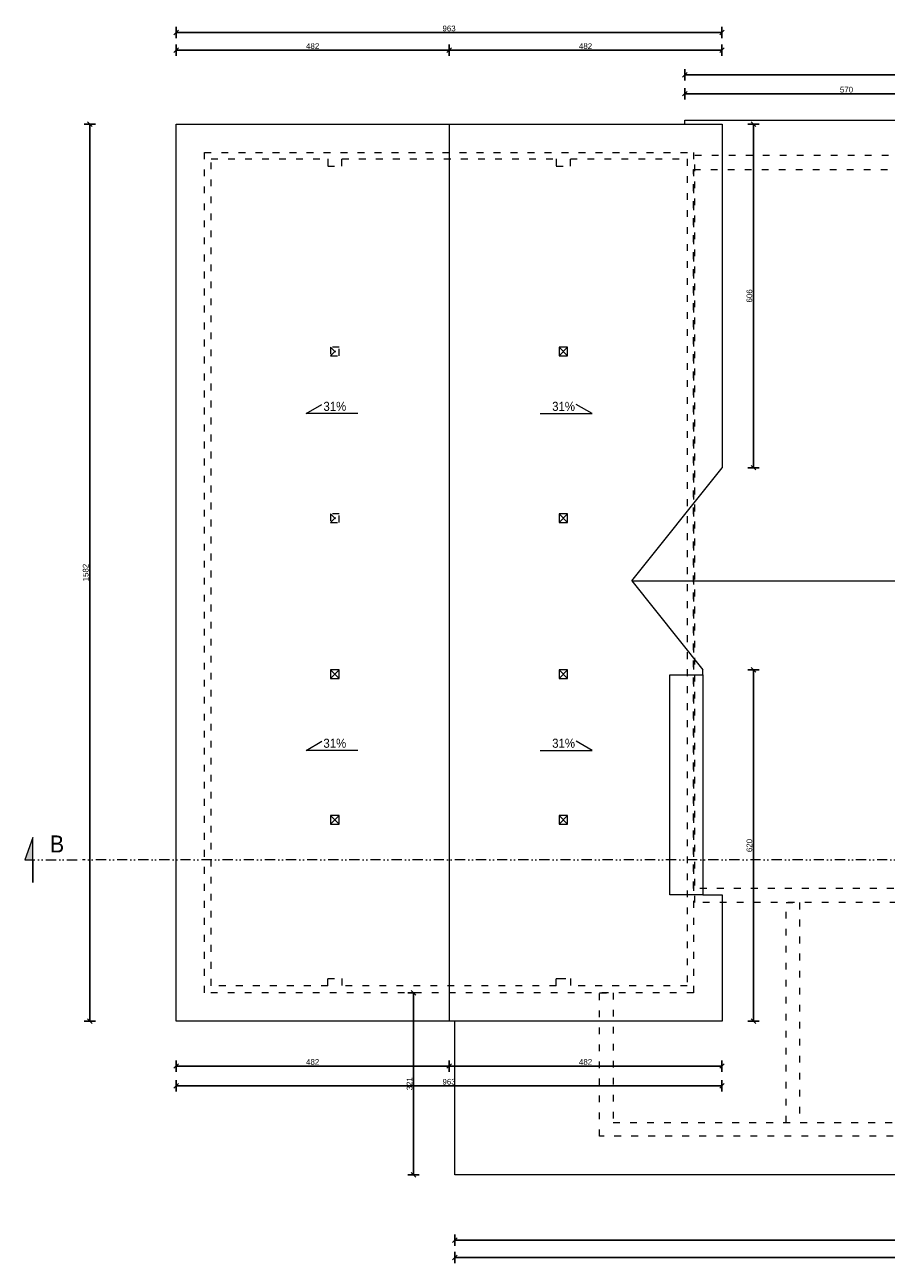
# Model space of a CAD drawing. Header units: millimetres. Extents: x -2720 to 125583, y -8970 to 34912.
# Tile 80 of 105: x 26742 to 28262, y 17685 to 19869. Entities that reach past the tile are written whole.
import ezdxf
from ezdxf.enums import TextEntityAlignment as Align

# ---------------------------------------------------------------- set-up
doc = ezdxf.new("R2010")
doc.units = ezdxf.units.MM
doc.linetypes.add('1KS_2KP-50', pattern=[37.05, 12, 6, -6.35, 0, -6.35, 0, -6.35])
doc.linetypes.add('ACAD_ISO03W100', pattern=[30, 12, -18])
for name, color, linetype, lineweight in [('A_LINIA PRZEKROJOWA', 223, '1KS_2KP-50', 15), ('A_OPISY', 40, 'Continuous', 9), ('A_WIDOK', 141, 'Continuous', 13), ('A_WYMIAROWANIE', 7, 'Continuous', 9)]:
    doc.layers.add(name, color=color, linetype=linetype, lineweight=lineweight)
doc.layers.add('A_WIDOK 2PLAN', color=7, linetype='Continuous', lineweight=9, true_color=0x666666)
doc.styles.add('ARIAL', font='arial.ttf')
doc.styles.add('DEMIURG_100_etykiety', font='arial.ttf', dxfattribs={"width": 0.9, "height": 30})
doc.styles.add('MPP_opisy_1-100', font='romans.shx', dxfattribs={"width": 0.6, "height": 25})
doc.styles.get("Standard").update_dxf_attribs({"font": 'arial.ttf'})
doc.dimstyles.new('1 do 100', dxfattribs={"dimtxt": 10, "dimasz": 8, "dimexe": 10, "dimexo": 10, "dimgap": 2, "dimtad": 1, "dimdec": 0, "dimtxsty": 'Standard', "dimblk": 'OBLIQUE', "dimcen": 2.5, "dimadec": 0, "dimazin": 0, "dimtfac": 1, "dimtdec": 0, "dimtmove": 0, "dimatfit": 3, "dimldrblk": 'OBLIQUE', "dimfxl": 10, "dimfxlon": 1, "dimarcsym": 0})

# ---------------------------------------------------------------- blocks, each defined once
blk = doc.blocks.new('mpp_pochylnia1')
at = {"layer": 'A_OPISY'}
blk.add_lwpolyline([(82.5, 0), (-9.2, 0), (18.8, 16.2)], dxfattribs=at)
blk.add_lwpolyline([(82.5, 0), (-9.2, 0), (18.8, 16.2)], dxfattribs=at)
at = {"layer": 'A_OPISY', "style": 'MPP_opisy_1-100', "width": 0.6}
blk.add_attdef('%', (23.4, 4.7), '', height=25, dxfattribs=at)
blk = doc.blocks.new('_Oblique')
at = {"color": 0, "linetype": 'ByBlock', "lineweight": -2}
blk.add_line((-0.5, -0.5), (0.5, 0.5), dxfattribs=at)
blk = doc.blocks.new('*D188')
at = {"layer": 'A_WYMIAROWANIE', "color": 0, "lineweight": -2, "ltscale": 2, "transparency": 16777216}
for p, q in [((27009.2, 19814.1), (27009.2, 19834.1)), ((27490.7, 19814.1), (27490.7, 19834.1)), ((27009.2, 19824.1), (27490.7, 19824.1))]:
    blk.add_line(p, q, dxfattribs=at)
at = {"layer": 'Defpoints', "color": 0, "ltscale": 2, "transparency": 16777216}
for p in [(27490.7, 19824.1), (27009.2, 19567), (27490.7, 19567)]:
    blk.add_point(p, dxfattribs=at)
at = {"layer": 'A_WYMIAROWANIE', "color": 0, "lineweight": -2, "ltscale": 2, "transparency": 16777216, "xscale": 8, "yscale": 8, "zscale": 8, "rotation": 180}
blk.add_blockref('_Oblique', (27009.2, 19824.1), dxfattribs=at)
at = {"layer": 'A_WYMIAROWANIE', "color": 0, "lineweight": -2, "ltscale": 2, "transparency": 16777216, "xscale": 8, "yscale": 8, "zscale": 8}
blk.add_blockref('_Oblique', (27490.7, 19824.1), dxfattribs=at)
at = {"layer": 'A_WYMIAROWANIE', "color": 0, "ltscale": 2, "transparency": 16777216, "insert": (27250, 19831.2), "char_height": 10, "attachment_point": 5}
blk.add_mtext('482', dxfattribs=at)
blk = doc.blocks.new('*D189')
at = {"layer": 'A_WYMIAROWANIE', "color": 0, "lineweight": -2, "ltscale": 2, "transparency": 16777216}
for p, q in [((27490.7, 19814.1), (27490.7, 19834.1)), ((27972.2, 19814.1), (27972.2, 19834.1)), ((27490.7, 19824.1), (27972.2, 19824.1))]:
    blk.add_line(p, q, dxfattribs=at)
at = {"layer": 'Defpoints', "color": 0, "ltscale": 2, "transparency": 16777216}
for p in [(27972.2, 19824.1), (27972.2, 19613.7), (27490.7, 19567)]:
    blk.add_point(p, dxfattribs=at)
at = {"layer": 'A_WYMIAROWANIE', "color": 0, "lineweight": -2, "ltscale": 2, "transparency": 16777216, "xscale": 8, "yscale": 8, "zscale": 8, "rotation": 180}
blk.add_blockref('_Oblique', (27490.7, 19824.1), dxfattribs=at)
at = {"layer": 'A_WYMIAROWANIE', "color": 0, "lineweight": -2, "ltscale": 2, "transparency": 16777216, "xscale": 8, "yscale": 8, "zscale": 8}
blk.add_blockref('_Oblique', (27972.2, 19824.1), dxfattribs=at)
at = {"layer": 'A_WYMIAROWANIE', "color": 0, "ltscale": 2, "transparency": 16777216, "insert": (27731.5, 19831.2), "char_height": 10, "attachment_point": 5}
blk.add_mtext('482', dxfattribs=at)
blk = doc.blocks.new('*D190')
at = {"layer": 'A_WYMIAROWANIE', "color": 0, "lineweight": -2, "ltscale": 2, "transparency": 16777216}
for p, q in [((26866.7, 19693.7), (26846.7, 19693.7)), ((26856.7, 19693.7), (26856.7, 18111.7)), ((26866.7, 18111.7), (26846.7, 18111.7))]:
    blk.add_line(p, q, dxfattribs=at)
at = {"layer": 'Defpoints', "color": 0, "ltscale": 2, "transparency": 16777216}
for p in [(27009.2, 19693.7), (26856.7, 18111.7), (27009.2, 18111.7)]:
    blk.add_point(p, dxfattribs=at)
at = {"layer": 'A_WYMIAROWANIE', "color": 0, "lineweight": -2, "ltscale": 2, "transparency": 16777216, "xscale": 8, "yscale": 8, "zscale": 8}
for p, rotation in [((26856.7, 19693.7), 90), ((26856.7, 18111.7), 270)]:
    blk.add_blockref('_Oblique', p, dxfattribs=dict(at, rotation=rotation))
at = {"layer": 'A_WYMIAROWANIE', "color": 0, "ltscale": 2, "transparency": 16777216, "insert": (26849.6, 18902.7), "char_height": 10, "attachment_point": 5, "rotation": 90}
blk.add_mtext('1582', dxfattribs=at)
blk = doc.blocks.new('*D191')
at = {"layer": 'A_WYMIAROWANIE', "color": 0, "lineweight": -2, "ltscale": 2, "transparency": 16777216}
for p, q in [((27009.2, 18042.5), (27009.2, 18022.5)), ((27490.7, 18042.5), (27490.7, 18022.5)), ((27009.2, 18032.5), (27490.7, 18032.5))]:
    blk.add_line(p, q, dxfattribs=at)
at = {"layer": 'Defpoints', "color": 0, "ltscale": 2, "transparency": 16777216}
for p in [(27490.7, 18130.1), (27009.2, 18111.7), (27490.7, 18032.5)]:
    blk.add_point(p, dxfattribs=at)
at = {"layer": 'A_WYMIAROWANIE', "color": 0, "lineweight": -2, "ltscale": 2, "transparency": 16777216, "xscale": 8, "yscale": 8, "zscale": 8, "rotation": 180}
blk.add_blockref('_Oblique', (27009.2, 18032.5), dxfattribs=at)
at = {"layer": 'A_WYMIAROWANIE', "color": 0, "lineweight": -2, "ltscale": 2, "transparency": 16777216, "xscale": 8, "yscale": 8, "zscale": 8}
blk.add_blockref('_Oblique', (27490.7, 18032.5), dxfattribs=at)
at = {"layer": 'A_WYMIAROWANIE', "color": 0, "ltscale": 2, "transparency": 16777216, "insert": (27250, 18039.6), "char_height": 10, "attachment_point": 5}
blk.add_mtext('482', dxfattribs=at)
blk = doc.blocks.new('*D192')
at = {"layer": 'A_WYMIAROWANIE', "color": 0, "lineweight": -2, "ltscale": 2, "transparency": 16777216}
for p, q in [((27490.7, 18042.5), (27490.7, 18022.5)), ((27972.2, 18042.5), (27972.2, 18022.5)), ((27490.7, 18032.5), (27972.2, 18032.5))]:
    blk.add_line(p, q, dxfattribs=at)
at = {"layer": 'Defpoints', "color": 0, "ltscale": 2, "transparency": 16777216}
for p in [(27490.7, 18130.1), (27972.2, 18111.7), (27972.2, 18032.5)]:
    blk.add_point(p, dxfattribs=at)
at = {"layer": 'A_WYMIAROWANIE', "color": 0, "lineweight": -2, "ltscale": 2, "transparency": 16777216, "xscale": 8, "yscale": 8, "zscale": 8, "rotation": 180}
blk.add_blockref('_Oblique', (27490.7, 18032.5), dxfattribs=at)
at = {"layer": 'A_WYMIAROWANIE', "color": 0, "lineweight": -2, "ltscale": 2, "transparency": 16777216, "xscale": 8, "yscale": 8, "zscale": 8}
blk.add_blockref('_Oblique', (27972.2, 18032.5), dxfattribs=at)
at = {"layer": 'A_WYMIAROWANIE', "color": 0, "ltscale": 2, "transparency": 16777216, "insert": (27731.5, 18039.6), "char_height": 10, "attachment_point": 5}
blk.add_mtext('482', dxfattribs=at)
blk = doc.blocks.new('*D193')
at = {"layer": 'A_WYMIAROWANIE', "color": 0, "lineweight": -2, "ltscale": 2, "transparency": 16777216}
for p, q in [((28017.7, 18731.2), (28037.7, 18731.2)), ((28027.7, 18111.7), (28027.7, 18731.2)), ((28017.7, 18111.7), (28037.7, 18111.7))]:
    blk.add_line(p, q, dxfattribs=at)
at = {"layer": 'Defpoints', "color": 0, "ltscale": 2, "transparency": 16777216}
for p in [(27938.2, 18731.2), (28027.7, 18731.2), (27972.2, 18111.7)]:
    blk.add_point(p, dxfattribs=at)
at = {"layer": 'A_WYMIAROWANIE', "color": 0, "lineweight": -2, "ltscale": 2, "transparency": 16777216, "xscale": 8, "yscale": 8, "zscale": 8}
for p, rotation in [((28027.7, 18731.2), 90), ((28027.7, 18111.7), 270)]:
    blk.add_blockref('_Oblique', p, dxfattribs=dict(at, rotation=rotation))
at = {"layer": 'A_WYMIAROWANIE', "color": 0, "ltscale": 2, "transparency": 16777216, "insert": (28020.6, 18421.4), "char_height": 10, "attachment_point": 5, "rotation": 90}
blk.add_mtext('620', dxfattribs=at)
blk = doc.blocks.new('*D194')
at = {"layer": 'A_WYMIAROWANIE', "color": 0, "lineweight": -2, "ltscale": 2, "transparency": 16777216}
for p, q in [((28017.7, 19693.7), (28037.7, 19693.7)), ((28027.7, 19693.7), (28027.7, 19087.7)), ((28017.7, 19087.7), (28037.7, 19087.7))]:
    blk.add_line(p, q, dxfattribs=at)
at = {"layer": 'Defpoints', "color": 0, "ltscale": 2, "transparency": 16777216}
for p in [(27972.2, 19693.7), (27972.2, 19087.7), (28027.7, 19087.7)]:
    blk.add_point(p, dxfattribs=at)
at = {"layer": 'A_WYMIAROWANIE', "color": 0, "lineweight": -2, "ltscale": 2, "transparency": 16777216, "xscale": 8, "yscale": 8, "zscale": 8}
for p, rotation in [((28027.7, 19693.7), 90), ((28027.7, 19087.7), 270)]:
    blk.add_blockref('_Oblique', p, dxfattribs=dict(at, rotation=rotation))
at = {"layer": 'A_WYMIAROWANIE', "color": 0, "ltscale": 2, "transparency": 16777216, "insert": (28020.6, 19390.7), "char_height": 10, "attachment_point": 5, "rotation": 90}
blk.add_mtext('606', dxfattribs=at)
blk = doc.blocks.new('*D195')
at = {"layer": 'A_WYMIAROWANIE', "color": 0, "lineweight": -2, "ltscale": 2, "transparency": 16777216}
for p, q in [((28017.7, 19693.7), (28037.7, 19693.7)), ((28027.7, 19087.7), (28027.7, 19693.7)), ((28017.7, 19087.7), (28037.7, 19087.7))]:
    blk.add_line(p, q, dxfattribs=at)
at = {"layer": 'Defpoints', "color": 0, "ltscale": 2, "transparency": 16777216}
for p in [(27972.2, 19693.7), (28027.7, 19693.7), (27972.2, 19087.7)]:
    blk.add_point(p, dxfattribs=at)
at = {"layer": 'A_WYMIAROWANIE', "color": 0, "lineweight": -2, "ltscale": 2, "transparency": 16777216, "xscale": 8, "yscale": 8, "zscale": 8}
for p, rotation in [((28027.7, 19693.7), 90), ((28027.7, 19087.7), 270)]:
    blk.add_blockref('_Oblique', p, dxfattribs=dict(at, rotation=rotation))
at = {"layer": 'A_WYMIAROWANIE', "color": 0, "ltscale": 2, "transparency": 16777216, "insert": (28020.6, 19390.7), "char_height": 10, "attachment_point": 5, "rotation": 90}
blk.add_mtext('606', dxfattribs=at)
blk = doc.blocks.new('*D196')
at = {"layer": 'A_WYMIAROWANIE', "color": 0, "lineweight": -2, "ltscale": 2, "transparency": 16777216}
for p, q in [((27430.7, 18161.7), (27418.1, 18161.7)), ((27428.1, 18161.7), (27428.1, 17840.7)), ((27438.1, 17840.7), (27418.1, 17840.7))]:
    blk.add_line(p, q, dxfattribs=at)
at = {"layer": 'Defpoints', "color": 0, "ltscale": 2, "transparency": 16777216}
for p in [(27440.7, 18161.7), (27428.1, 17840.7), (27500.7, 17840.7)]:
    blk.add_point(p, dxfattribs=at)
at = {"layer": 'A_WYMIAROWANIE', "color": 0, "lineweight": -2, "ltscale": 2, "transparency": 16777216, "xscale": 8, "yscale": 8, "zscale": 8}
for p, rotation in [((27428.1, 18161.7), 90), ((27428.1, 17840.7), 270)]:
    blk.add_blockref('_Oblique', p, dxfattribs=dict(at, rotation=rotation))
at = {"layer": 'A_WYMIAROWANIE', "color": 0, "ltscale": 2, "transparency": 16777216, "insert": (27421, 18001.2), "char_height": 10, "attachment_point": 5, "rotation": 90}
blk.add_mtext('321', dxfattribs=at)
blk = doc.blocks.new('*D197')
at = {"layer": 'A_WYMIAROWANIE', "color": 0, "lineweight": -2, "ltscale": 2, "transparency": 16777216}
for p, q in [((27500.7, 17735.5), (27500.7, 17715.5)), ((27500.7, 17725.5), (29149.2, 17725.5)), ((29149.2, 17735.5), (29149.2, 17715.5))]:
    blk.add_line(p, q, dxfattribs=at)
at = {"layer": 'Defpoints', "color": 0, "ltscale": 2, "transparency": 16777216}
for p in [(27500.7, 17840.7), (29149.2, 17840.7), (29149.2, 17725.5)]:
    blk.add_point(p, dxfattribs=at)
at = {"layer": 'A_WYMIAROWANIE', "color": 0, "lineweight": -2, "ltscale": 2, "transparency": 16777216, "xscale": 8, "yscale": 8, "zscale": 8, "rotation": 180}
blk.add_blockref('_Oblique', (27500.7, 17725.5), dxfattribs=at)
at = {"layer": 'A_WYMIAROWANIE', "color": 0, "lineweight": -2, "ltscale": 2, "transparency": 16777216, "xscale": 8, "yscale": 8, "zscale": 8}
blk.add_blockref('_Oblique', (29149.2, 17725.5), dxfattribs=at)
at = {"layer": 'A_WYMIAROWANIE', "color": 0, "ltscale": 2, "transparency": 16777216, "insert": (28325, 17732.6), "char_height": 10, "attachment_point": 5}
blk.add_mtext('1649', dxfattribs=at)
blk = doc.blocks.new('*D202')
at = {"layer": 'A_WYMIAROWANIE', "color": 0, "lineweight": -2, "ltscale": 2, "transparency": 16777216}
for p, q in [((27500.7, 17704.7), (27500.7, 17684.7)), ((27500.7, 17694.7), (29592.2, 17694.7)), ((29592.2, 17704.7), (29592.2, 17684.7))]:
    blk.add_line(p, q, dxfattribs=at)
at = {"layer": 'Defpoints', "color": 0, "ltscale": 2, "transparency": 16777216}
for p in [(29592.2, 18104.7), (27500.7, 17840.7), (29592.2, 17694.7)]:
    blk.add_point(p, dxfattribs=at)
at = {"layer": 'A_WYMIAROWANIE', "color": 0, "lineweight": -2, "ltscale": 2, "transparency": 16777216, "xscale": 8, "yscale": 8, "zscale": 8, "rotation": 180}
blk.add_blockref('_Oblique', (27500.7, 17694.7), dxfattribs=at)
at = {"layer": 'A_WYMIAROWANIE', "color": 0, "lineweight": -2, "ltscale": 2, "transparency": 16777216, "xscale": 8, "yscale": 8, "zscale": 8}
blk.add_blockref('_Oblique', (29592.2, 17694.7), dxfattribs=at)
at = {"layer": 'A_WYMIAROWANIE', "color": 0, "ltscale": 2, "transparency": 16777216, "insert": (28546.5, 17701.8), "char_height": 10, "attachment_point": 5}
blk.add_mtext('2092', dxfattribs=at)
blk = doc.blocks.new('*D203')
at = {"layer": 'A_WYMIAROWANIE', "color": 0, "lineweight": -2, "ltscale": 2, "transparency": 16777216}
for p, q in [((27906.7, 19737.3), (27906.7, 19757.3)), ((27906.7, 19747.3), (28477.1, 19747.3)), ((28477.1, 19737.3), (28477.1, 19757.3))]:
    blk.add_line(p, q, dxfattribs=at)
at = {"layer": 'Defpoints', "color": 0, "ltscale": 2, "transparency": 16777216}
for p in [(28477.1, 19747.3), (27906.7, 19700.7), (28477.1, 19700.7)]:
    blk.add_point(p, dxfattribs=at)
at = {"layer": 'A_WYMIAROWANIE', "color": 0, "lineweight": -2, "ltscale": 2, "transparency": 16777216, "xscale": 8, "yscale": 8, "zscale": 8, "rotation": 180}
blk.add_blockref('_Oblique', (27906.7, 19747.3), dxfattribs=at)
at = {"layer": 'A_WYMIAROWANIE', "color": 0, "lineweight": -2, "ltscale": 2, "transparency": 16777216, "xscale": 8, "yscale": 8, "zscale": 8}
blk.add_blockref('_Oblique', (28477.1, 19747.3), dxfattribs=at)
at = {"layer": 'A_WYMIAROWANIE', "color": 0, "ltscale": 2, "transparency": 16777216, "insert": (28191.9, 19754.4), "char_height": 10, "attachment_point": 5}
blk.add_mtext('570', dxfattribs=at)
blk = doc.blocks.new('*D207')
at = {"layer": 'A_WYMIAROWANIE', "color": 0, "lineweight": -2, "ltscale": 2, "transparency": 16777216}
for p, q in [((27906.7, 19770.6), (27906.7, 19790.6)), ((29592.2, 19770.6), (29592.2, 19790.6)), ((29592.2, 19780.6), (27906.7, 19780.6))]:
    blk.add_line(p, q, dxfattribs=at)
at = {"layer": 'Defpoints', "color": 0, "ltscale": 2, "transparency": 16777216}
for p in [(27906.7, 19780.6), (27906.7, 19700.7), (29592.2, 19700.7)]:
    blk.add_point(p, dxfattribs=at)
at = {"layer": 'A_WYMIAROWANIE', "color": 0, "lineweight": -2, "ltscale": 2, "transparency": 16777216, "xscale": 8, "yscale": 8, "zscale": 8, "rotation": 180}
blk.add_blockref('_Oblique', (27906.7, 19780.6), dxfattribs=at)
at = {"layer": 'A_WYMIAROWANIE', "color": 0, "lineweight": -2, "ltscale": 2, "transparency": 16777216, "xscale": 8, "yscale": 8, "zscale": 8}
blk.add_blockref('_Oblique', (29592.2, 19780.6), dxfattribs=at)
at = {"layer": 'A_WYMIAROWANIE', "color": 0, "ltscale": 2, "transparency": 16777216, "insert": (28749.5, 19787.7), "char_height": 10, "attachment_point": 5}
blk.add_mtext('1686', dxfattribs=at)
blk = doc.blocks.new('*D208')
at = {"layer": 'A_WYMIAROWANIE', "color": 0, "lineweight": -2, "ltscale": 2, "transparency": 16777216}
for p, q in [((27009.2, 19845.2), (27009.2, 19865.2)), ((27009.2, 19855.2), (27972.2, 19855.2)), ((27972.2, 19845.2), (27972.2, 19865.2))]:
    blk.add_line(p, q, dxfattribs=at)
at = {"layer": 'Defpoints', "color": 0, "ltscale": 2, "transparency": 16777216}
for p in [(27972.2, 19855.2), (27009.2, 19693.7), (27972.2, 19693.7)]:
    blk.add_point(p, dxfattribs=at)
at = {"layer": 'A_WYMIAROWANIE', "color": 0, "lineweight": -2, "ltscale": 2, "transparency": 16777216, "xscale": 8, "yscale": 8, "zscale": 8, "rotation": 180}
blk.add_blockref('_Oblique', (27009.2, 19855.2), dxfattribs=at)
at = {"layer": 'A_WYMIAROWANIE', "color": 0, "lineweight": -2, "ltscale": 2, "transparency": 16777216, "xscale": 8, "yscale": 8, "zscale": 8}
blk.add_blockref('_Oblique', (27972.2, 19855.2), dxfattribs=at)
at = {"layer": 'A_WYMIAROWANIE', "color": 0, "ltscale": 2, "transparency": 16777216, "insert": (27490.7, 19862.3), "char_height": 10, "attachment_point": 5}
blk.add_mtext('963', dxfattribs=at)
blk = doc.blocks.new('*D209')
at = {"layer": 'A_WYMIAROWANIE', "color": 0, "lineweight": -2, "ltscale": 2, "transparency": 16777216}
for p, q in [((27009.2, 18007.6), (27009.2, 17987.6)), ((27972.2, 18007.6), (27972.2, 17987.6)), ((27009.2, 17997.6), (27972.2, 17997.6))]:
    blk.add_line(p, q, dxfattribs=at)
at = {"layer": 'Defpoints', "color": 0, "ltscale": 2, "transparency": 16777216}
for p in [(27009.2, 18111.7), (27972.2, 18111.7), (27972.2, 17997.6)]:
    blk.add_point(p, dxfattribs=at)
at = {"layer": 'A_WYMIAROWANIE', "color": 0, "lineweight": -2, "ltscale": 2, "transparency": 16777216, "xscale": 8, "yscale": 8, "zscale": 8, "rotation": 180}
blk.add_blockref('_Oblique', (27009.2, 17997.6), dxfattribs=at)
at = {"layer": 'A_WYMIAROWANIE', "color": 0, "lineweight": -2, "ltscale": 2, "transparency": 16777216, "xscale": 8, "yscale": 8, "zscale": 8}
blk.add_blockref('_Oblique', (27972.2, 17997.6), dxfattribs=at)
at = {"layer": 'A_WYMIAROWANIE', "color": 0, "ltscale": 2, "transparency": 16777216, "insert": (27490.7, 18004.7), "char_height": 10, "attachment_point": 5}
blk.add_mtext('963', dxfattribs=at)
blk = doc.blocks.new('linia przekroju')
at = {"linetype": 'Continuous', "lineweight": 5}
h = blk.add_hatch(color=256, dxfattribs=at)
h.dxf.hatch_style = 1
h.paths.add_polyline_path([(0, -40.5), (0, 39.3), (14.4, 0), (0, 0)])
at = {"linetype": 'Continuous'}
blk.add_lwpolyline([(0, -40.5), (0, 39.3), (14.4, 0), (0, 0)], close=True, dxfattribs=at)
blk.add_lwpolyline([(14.4, 0), (-87.6, -0.1)])
at = {"linetype": 'Continuous', "style": 'DEMIURG_100_etykiety', "width": 0.9, "flags": 8}
blk.add_attdef('NR_PRZEKROJU', (-55.1, 12.6), '', height=30, dxfattribs=at)

msp = doc.modelspace()

# ---------------------------------------------------------------- linework, layer by layer
at = {"layer": 'A_LINIA PRZEKROJOWA'}
msp.add_line((29716.61, 18396.4), (26844.03, 18396.4), dxfattribs=at)
at = {"layer": 'A_WIDOK', "ltscale": 2}
for p, q in [((27490.73, 19693.66), (27490.73, 18111.66)), ((27812.85, 18888.16), (27972.23, 19087.66)), ((27812.85, 18888.16), (28822.23, 18888.16)), ((27812.85, 18888.16), (27938.23, 18731.22)), ((27938.23, 18722.66), (27938.23, 18731.22)), ((27938.23, 18334.66), (27972.23, 18334.66))]:
    msp.add_line(p, q, dxfattribs=at)
for points in [[(27972.23, 18334.66), (27972.23, 18111.66), (27009.23, 18111.66), (27009.23, 19693.66), (27972.23, 19693.66), (27972.23, 19087.66)], [(27906.73, 19693.66), (27906.73, 19700.66), (29592.23, 19700.66), (29592.23, 18104.66), (29149.23, 18104.66), (29149.23, 17840.66), (27906.73, 17840.66), (27500.73, 17840.66), (27500.73, 18111.66)]]:
    msp.add_lwpolyline(points, dxfattribs=at)
msp.add_lwpolyline([(27880.23, 18722.66), (27938.23, 18722.66), (27938.23, 18334.66), (27880.23, 18334.66)], close=True, dxfattribs=at)
at = {"layer": 'A_WIDOK 2PLAN', "linetype": 'ACAD_ISO03W100'}
for p, q in [((27276.73, 19632.16), (27276.73, 19619.66)), ((27276.73, 19619.66), (27301.73, 19619.66)), ((27301.73, 19619.66), (27301.73, 19632.16)), ((27679.73, 19632.16), (27679.73, 19619.66)), ((27679.73, 19619.66), (27704.73, 19619.66)), ((27704.73, 19619.66), (27704.73, 19632.16)), ((27281.73, 19300.16), (27296.73, 19285.16)), ((27281.73, 19285.16), (27296.73, 19300.16)), ((27281.73, 19006.16), (27296.73, 18991.16)), ((27281.73, 18991.16), (27296.73, 19006.16)), ((27276.73, 18174.16), (27276.73, 18186.66)), ((27276.73, 18186.66), (27301.73, 18186.66)), ((27301.73, 18186.66), (27301.73, 18174.16)), ((27679.73, 18174.16), (27679.73, 18186.66)), ((27679.73, 18186.66), (27684.73, 18186.66)), ((27684.73, 18186.66), (27704.73, 18186.66)), ((27704.73, 18186.66), (27704.73, 18174.16))]:
    msp.add_line(p, q, dxfattribs=at)
at = {"layer": 'A_WIDOK 2PLAN', "ltscale": 2}
for p, q in [((27684.73, 19300.16), (27699.73, 19285.16)), ((27684.73, 19285.16), (27699.73, 19300.16)), ((27684.73, 19006.16), (27699.73, 18991.16)), ((27684.73, 18991.16), (27699.73, 19006.16)), ((27281.73, 18731.16), (27296.73, 18716.16)), ((27281.73, 18716.16), (27296.73, 18731.16)), ((27684.73, 18731.16), (27699.73, 18716.16)), ((27684.73, 18716.16), (27699.73, 18731.16)), ((27281.73, 18474.16), (27296.73, 18459.16)), ((27281.73, 18459.16), (27296.73, 18474.16)), ((27684.73, 18474.16), (27699.73, 18459.16)), ((27684.73, 18459.16), (27699.73, 18474.16))]:
    msp.add_line(p, q, dxfattribs=at)
at = {"layer": 'A_WIDOK 2PLAN', "linetype": 'ACAD_ISO03W100'}
for points in [[(27059.23, 19643.66), (27922.23, 19643.66), (27922.23, 18161.66), (27059.23, 18161.66)], [(29530.23, 18320.66), (29530.23, 18166.66), (29060.23, 18166.66), (29060.23, 18320.66), (27924.23, 18320.66), (27924.23, 19638.66), (29530.23, 19638.66)], [(29505.23, 18320.66), (29505.23, 18191.66), (29085.23, 18191.66), (29085.23, 18345.66), (27922.23, 18345.66), (27922.23, 19613.66), (29505.23, 19613.66)], [(27281.73, 19285.16), (27296.73, 19285.16), (27296.73, 19300.16), (27281.73, 19300.16)], [(27281.73, 18991.16), (27296.73, 18991.16), (27296.73, 19006.16), (27281.73, 19006.16)], [(27756.23, 18161.66), (27780.23, 18161.66), (27780.23, 17932.66), (29060.23, 17932.66), (29060.23, 18148.66), (29060.23, 18166.66), (29084.23, 18166.66), (29084.23, 18148.66), (29084.23, 17908.66), (27756.23, 17908.66)]]:
    msp.add_lwpolyline(points, close=True, dxfattribs=at)
for points in [[(27276.73, 18174.16), (27070.73, 18174.16), (27070.73, 19632.16), (27276.73, 19632.16)], [(27301.73, 19632.16), (27679.73, 19632.16)], [(27704.73, 19632.16), (27910.73, 19632.16), (27910.73, 18174.16), (27704.73, 18174.16)], [(28085.23, 17932.66), (28085.23, 18320.66), (28109.23, 18320.66), (28109.23, 17932.66)], [(27679.73, 18174.16), (27301.73, 18174.16)]]:
    msp.add_lwpolyline(points, dxfattribs=at)
at = {"layer": 'A_WIDOK 2PLAN', "ltscale": 2}
for points in [[(27684.73, 19285.16), (27699.73, 19285.16), (27699.73, 19300.16), (27684.73, 19300.16)], [(27684.73, 18991.16), (27699.73, 18991.16), (27699.73, 19006.16), (27684.73, 19006.16)], [(27281.73, 18716.16), (27296.73, 18716.16), (27296.73, 18731.16), (27281.73, 18731.16)], [(27684.73, 18716.16), (27699.73, 18716.16), (27699.73, 18731.16), (27684.73, 18731.16)], [(27281.73, 18459.16), (27296.73, 18459.16), (27296.73, 18474.16), (27281.73, 18474.16)], [(27684.73, 18459.16), (27699.73, 18459.16), (27699.73, 18474.16), (27684.73, 18474.16)]]:
    msp.add_lwpolyline(points, close=True, dxfattribs=at)

# ---------------------------------------------------------------- block references
at = {"layer": 'A_LINIA PRZEKROJOWA'}
ref = msp.add_blockref('linia przekroju', (26756.46, 18396.4), dxfattribs=dict(at, xscale=-1))
ref.add_attrib('NR_PRZEKROJU', 'B', dxfattribs={"layer": '0', "linetype": 'Continuous', "height": 30, "style": 'DEMIURG_100_etykiety', "width": 0.9}).set_placement((26786.39, 18400.09), align=Align.BOTTOM_LEFT)
at = {"layer": 'A_OPISY'}
ref = msp.add_blockref('mpp_pochylnia1', (27247.48, 19183.25), dxfattribs=at)
ref.add_attrib('%', '31%', (27268.99, 19187.92), dxfattribs={"layer": '0', "height": 16, "style": 'ARIAL', "width": 0.9})
ref = msp.add_blockref('mpp_pochylnia1', (27733.98, 19183.25), dxfattribs=dict(at, xscale=-1, rotation=359.9999999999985))
ref.add_attrib('%', '31%', (27672.59, 19187.92), dxfattribs={"layer": '0', "height": 16, "rotation": 360, "style": 'ARIAL', "width": 0.9})
ref = msp.add_blockref('mpp_pochylnia1', (27247.48, 18589.1), dxfattribs=at)
ref.add_attrib('%', '31%', (27268.99, 18593.78), dxfattribs={"layer": '0', "height": 16, "style": 'ARIAL', "width": 0.9})
ref = msp.add_blockref('mpp_pochylnia1', (27733.98, 18589.1), dxfattribs=dict(at, xscale=-1, rotation=359.9999999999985))
ref.add_attrib('%', '31%', (27672.59, 18593.78), dxfattribs={"layer": '0', "height": 16, "rotation": 360, "style": 'ARIAL', "width": 0.9})

# ---------------------------------------------------------------- dimensions: what is measured, and where the dimension line sits
at = {"layer": 'A_WYMIAROWANIE', "ltscale": 2}
for base, p1, p2, picture, middle in [((27972.23, 19855.21), (27009.23, 19693.66), (27972.23, 19693.66), '*D208', (27490.73, 19862.32)), ((27490.72675017, 19824.08205501), (27009.22675017, 19566.98419706), (27490.72675017, 19566.98419706), '*D188', (27249.97675017, 19831.18778489)), ((27906.72675017, 19780.5712518), (29592.22675017, 19700.66011344), (27906.72675017, 19700.66011344), '*D207', (28749.47675017, 19787.67698168)), ((28477.07, 19747.32), (27906.73, 19700.66), (28477.07, 19700.66), '*D203', (28191.9, 19754.43)), ((27490.72675017, 18032.52301941), (27009.22675017, 18111.66011344), (27490.72675017, 18130.05484124), '*D191', (27249.97675017, 18039.62874928)), ((27972.23, 17997.59), (27009.23, 18111.66), (27972.23, 18111.66), '*D209', (27490.73, 18004.7)), ((29592.22675017, 17694.68356132), (27500.72675017, 17840.66011344), (29592.22675017, 18104.66011344), '*D202', (28546.47675017, 17701.7892912)), ((29149.22675017, 17725.53481669), (27500.72675017, 17840.66011344), (29149.22675017, 17840.66011344), '*D197', (28324.97675017, 17732.64054656))]:
    dim = msp.add_linear_dim(base=base, p1=p1, p2=p2, dimstyle='1 do 100', dxfattribs=at)
    dim.commit()
    dim.dimension.update_dxf_attribs({"geometry": picture, "text_midpoint": middle})
for base, p1, p2, picture, middle in [((27972.22675017, 19824.08205501), (27490.72675017, 19566.98419706), (27972.22675017, 19613.66011344), '*D189', (27731.47675017, 19831.18778489)), ((27972.22675017, 18032.52301941), (27490.72675017, 18130.05484124), (27972.22675017, 18111.66011344), '*D192', (27731.47675017, 18039.62874928))]:
    dim = msp.add_linear_dim(base=base, p1=p1, p2=p2, dimstyle='1 do 100', override={"dimtmove": 1}, dxfattribs=at)
    dim.commit()
    dim.dimension.update_dxf_attribs({"geometry": picture, "text_midpoint": middle})
for base, p1, p2, picture, middle in [((26856.67, 18111.66), (27009.23, 19693.66), (27009.23, 18111.66), '*D190', (26849.56, 18902.66)), ((28027.68, 18731.22), (27972.23, 18111.66), (27938.23, 18731.22), '*D193', (28020.57, 18421.44)), ((27428.11, 17840.66), (27440.72, 18161.66), (27500.73, 17840.66), '*D196', (27421, 18001.16))]:
    dim = msp.add_linear_dim(base=base, p1=p1, p2=p2, angle=90, dimstyle='1 do 100', dxfattribs=at)
    dim.commit()
    dim.dimension.update_dxf_attribs({"geometry": picture, "text_midpoint": middle})
for base, p1, p2, picture in [((28027.68, 19087.66), (27972.23, 19693.66), (27972.23, 19087.66), '*D194'), ((28027.68, 19693.66), (27972.23, 19087.66), (27972.23, 19693.66), '*D195')]:
    dim = msp.add_linear_dim(base=base, p1=p1, p2=p2, angle=90, dimstyle='1 do 100', override={"dimtmove": 1}, dxfattribs=at)
    dim.commit()
    dim.dimension.update_dxf_attribs({"geometry": picture, "text_midpoint": (28020.57, 19390.66)})

doc.saveas('drawing.dxf')
